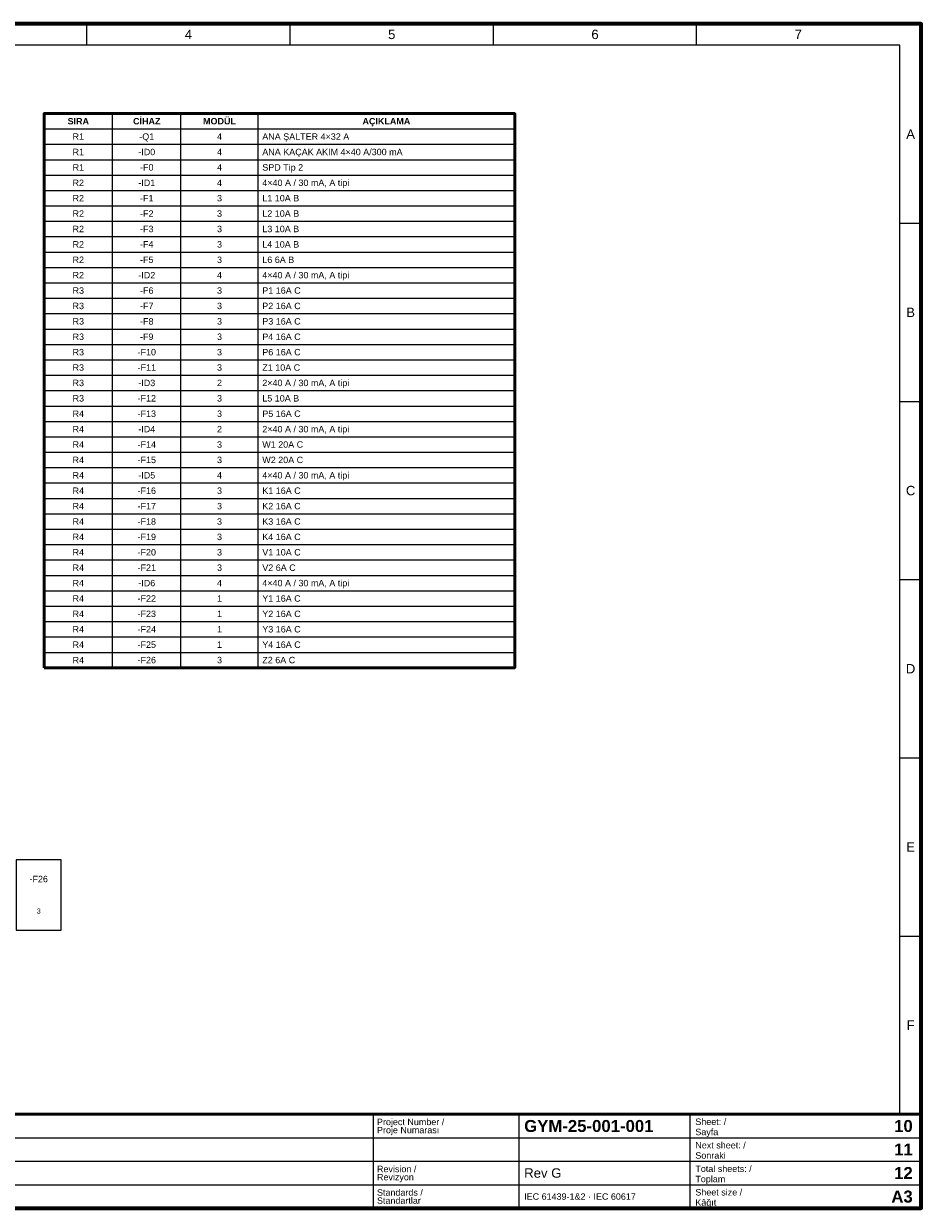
# Paper-space layout '10 Panel Overview - Pano Önden Görünüş' of a CAD drawing. Header units: millimetres. Extents: x 20 to 410, y 10 to 287.
# Tile 2 of 2: x 200 to 410, y 10 to 287. Entities that reach past the tile are written whole.
import ezdxf
from ezdxf.enums import TextEntityAlignment as Align

# ---------------------------------------------------------------- set-up
doc = ezdxf.new("R2010")
doc.units = ezdxf.units.MM
for name, color, linetype, lineweight in [('E-SEMA-ANTET', 7, 'Continuous', 50), ('E-SEMA-SEMBOL', 7, 'Continuous', 35), ('E-SEMA-YAZI', 7, 'Continuous', 18), ('E-SEMA-ZON', 8, 'Continuous', 18)]:
    doc.layers.add(name, color=color, linetype=linetype, lineweight=lineweight)
doc.styles.add('GYM', font='arial.ttf')
doc.styles.add('GYM-B', font='arialbd.ttf')

psp = doc.layouts.new('10 Panel Overview - Pano Önden Görünüş')

# ---------------------------------------------------------------- linework, layer by layer
at = {"layer": 'E-SEMA-ANTET', "lineweight": 13}
for p, q in [((221, 136.4), (221, 266)), ((237, 136.4), (237, 266)), ((255, 136.4), (255, 266)), ((205, 262.4), (315, 262.4)), ((205, 258.8), (315, 258.8)), ((205, 255.2), (315, 255.2)), ((205, 251.6), (315, 251.6)), ((205, 248), (315, 248)), ((205, 244.4), (315, 244.4)), ((205, 240.8), (315, 240.8)), ((205, 237.2), (315, 237.2)), ((205, 233.6), (315, 233.6)), ((205, 230), (315, 230)), ((205, 226.4), (315, 226.4)), ((205, 222.8), (315, 222.8)), ((205, 219.2), (315, 219.2)), ((205, 215.6), (315, 215.6)), ((205, 212), (315, 212)), ((205, 208.4), (315, 208.4)), ((205, 204.8), (315, 204.8)), ((205, 201.2), (315, 201.2)), ((205, 197.6), (315, 197.6)), ((205, 194), (315, 194)), ((205, 190.4), (315, 190.4)), ((205, 186.8), (315, 186.8)), ((205, 183.2), (315, 183.2)), ((205, 179.6), (315, 179.6)), ((205, 176), (315, 176)), ((205, 172.4), (315, 172.4)), ((205, 168.8), (315, 168.8)), ((205, 165.2), (315, 165.2)), ((205, 161.6), (315, 161.6)), ((205, 158), (315, 158)), ((205, 154.4), (315, 154.4)), ((205, 150.8), (315, 150.8)), ((205, 147.2), (315, 147.2)), ((205, 143.6), (315, 143.6)), ((205, 140), (315, 140))]:
    psp.add_line(p, q, dxfattribs=at)
at = {"layer": 'E-SEMA-ANTET', "lineweight": 18}
for p, q in [((282, 10), (282, 32)), ((316, 10), (316, 32)), ((356, 10), (356, 32)), ((20, 26.5), (410, 26.5)), ((20, 21), (410, 21)), ((20, 15.5), (410, 15.5))]:
    psp.add_line(p, q, dxfattribs=at)
at = {"layer": 'E-SEMA-ANTET', "lineweight": 70}
psp.add_lwpolyline([(20, 10), (410, 10), (410, 287), (20, 287)], close=True, dxfattribs=at)
at = {"layer": 'E-SEMA-ANTET', "lineweight": 50}
for points in [[(205, 136.4), (315, 136.4), (315, 266), (205, 266)], [(20, 10), (410, 10), (410, 32), (20, 32)]]:
    psp.add_lwpolyline(points, close=True, dxfattribs=at)
at = {"layer": 'E-SEMA-SEMBOL', "lineweight": 25}
psp.add_lwpolyline([(198.5, 75), (209, 75), (209, 91.5), (198.5, 91.5)], close=True, dxfattribs=at)
at = {"layer": 'E-SEMA-ZON', "lineweight": 18}
for p, q in [((215, 282), (215, 287)), ((262.5, 282), (262.5, 287)), ((310, 282), (310, 287)), ((357.5, 282), (357.5, 287)), ((405, 240.33), (410, 240.33)), ((405, 198.67), (410, 198.67)), ((405, 157), (410, 157)), ((405, 115.33), (410, 115.33)), ((405, 73.67), (410, 73.67)), ((215, 32), (215, 32)), ((262.5, 32), (262.5, 32)), ((310, 32), (310, 32)), ((357.5, 32), (357.5, 32))]:
    psp.add_line(p, q, dxfattribs=at)
psp.add_lwpolyline([(25, 32), (405, 32), (405, 282), (25, 282)], close=True, dxfattribs=at)

# ---------------------------------------------------------------- texts
at = {"layer": 'E-SEMA-ANTET', "style": 'GYM-B'}
for s, p in [('SIRA', (213, 264.2)), ('CİHAZ', (229, 264.2)), ('MODÜL', (246, 264.2)), ('AÇIKLAMA', (285, 264.2))]:
    psp.add_text(s, height=1.5, dxfattribs=at).set_placement(p, align=Align.MIDDLE_CENTER)
at = {"layer": 'E-SEMA-ANTET'}
for s, height, style, p in [('Project Number /', 1.5, 'GYM', (282.8, 30.2)), ('GYM-25-001-001', 2.8, 'GYM-B', (317.2, 29.25)), ('Sheet: /', 1.5, 'GYM', (357.2, 30.25)), ('Proje Numarası', 1.5, 'GYM', (282.8, 28.3)), ('Sayfa', 1.5, 'GYM', (357.2, 27.85)), ('Next sheet: /', 1.5, 'GYM', (357.2, 24.75)), ('Sonraki', 1.5, 'GYM', (357.2, 22.35)), ('Revision /', 1.5, 'GYM', (282.8, 19.2)), ('Total sheets: /', 1.5, 'GYM', (357.2, 19.25)), ('Revizyon', 1.5, 'GYM', (282.8, 17.3)), ('Rev G', 2.2, 'GYM', (317.2, 18.25)), ('Toplam', 1.5, 'GYM', (357.2, 16.85)), ('Standards /', 1.5, 'GYM', (282.8, 13.7)), ('Sheet size /', 1.5, 'GYM', (357.2, 13.75)), ('Standartlar', 1.5, 'GYM', (282.8, 11.8)), ('IEC 61439-1&2 · IEC 60617', 1.5, 'GYM', (317.2, 12.75)), ('Kâğıt', 1.5, 'GYM', (357.2, 11.35))]:
    psp.add_text(s, height=height, dxfattribs=dict(at, style=style)).set_placement(p, align=Align.MIDDLE_LEFT)
at = {"layer": 'E-SEMA-ANTET', "style": 'GYM-B'}
for s, p in [('10', (408, 29.25)), ('11', (408, 23.75)), ('12', (408, 18.25)), ('A3', (408, 12.75))]:
    psp.add_text(s, height=2.8, dxfattribs=at).set_placement(p, align=Align.MIDDLE_RIGHT)
at = {"layer": 'E-SEMA-YAZI', "style": 'GYM'}
for s, height, p in [('R1', 1.5, (213, 260.6)), ('-Q1', 1.5, (229, 260.6)), ('4', 1.5, (246, 260.6)), ('R1', 1.5, (213, 257)), ('-ID0', 1.5, (229, 257)), ('4', 1.5, (246, 257)), ('R1', 1.5, (213, 253.4)), ('-F0', 1.5, (229, 253.4)), ('4', 1.5, (246, 253.4)), ('R2', 1.5, (213, 249.8)), ('-ID1', 1.5, (229, 249.8)), ('4', 1.5, (246, 249.8)), ('R2', 1.5, (213, 246.2)), ('-F1', 1.5, (229, 246.2)), ('3', 1.5, (246, 246.2)), ('R2', 1.5, (213, 242.6)), ('-F2', 1.5, (229, 242.6)), ('3', 1.5, (246, 242.6)), ('R2', 1.5, (213, 239)), ('-F3', 1.5, (229, 239)), ('3', 1.5, (246, 239)), ('R2', 1.5, (213, 235.4)), ('-F4', 1.5, (229, 235.4)), ('3', 1.5, (246, 235.4)), ('R2', 1.5, (213, 231.8)), ('-F5', 1.5, (229, 231.8)), ('3', 1.5, (246, 231.8)), ('R2', 1.5, (213, 228.2)), ('-ID2', 1.5, (229, 228.2)), ('4', 1.5, (246, 228.2)), ('R3', 1.5, (213, 224.6)), ('-F6', 1.5, (229, 224.6)), ('3', 1.5, (246, 224.6)), ('R3', 1.5, (213, 221)), ('-F7', 1.5, (229, 221)), ('3', 1.5, (246, 221)), ('R3', 1.5, (213, 217.4)), ('-F8', 1.5, (229, 217.4)), ('3', 1.5, (246, 217.4)), ('R3', 1.5, (213, 213.8)), ('-F9', 1.5, (229, 213.8)), ('3', 1.5, (246, 213.8)), ('R3', 1.5, (213, 210.2)), ('-F10', 1.5, (229, 210.2)), ('3', 1.5, (246, 210.2)), ('R3', 1.5, (213, 206.6)), ('-F11', 1.5, (229, 206.6)), ('3', 1.5, (246, 206.6)), ('R3', 1.5, (213, 203)), ('-ID3', 1.5, (229, 203)), ('2', 1.5, (246, 203)), ('R3', 1.5, (213, 199.4)), ('-F12', 1.5, (229, 199.4)), ('3', 1.5, (246, 199.4)), ('R4', 1.5, (213, 195.8)), ('-F13', 1.5, (229, 195.8)), ('3', 1.5, (246, 195.8)), ('R4', 1.5, (213, 192.2)), ('-ID4', 1.5, (229, 192.2)), ('2', 1.5, (246, 192.2)), ('R4', 1.5, (213, 188.6)), ('-F14', 1.5, (229, 188.6)), ('3', 1.5, (246, 188.6)), ('R4', 1.5, (213, 185)), ('-F15', 1.5, (229, 185)), ('3', 1.5, (246, 185)), ('R4', 1.5, (213, 181.4)), ('-ID5', 1.5, (229, 181.4)), ('4', 1.5, (246, 181.4)), ('R4', 1.5, (213, 177.8)), ('-F16', 1.5, (229, 177.8)), ('3', 1.5, (246, 177.8)), ('R4', 1.5, (213, 174.2)), ('-F17', 1.5, (229, 174.2)), ('3', 1.5, (246, 174.2)), ('R4', 1.5, (213, 170.6)), ('-F18', 1.5, (229, 170.6)), ('3', 1.5, (246, 170.6)), ('R4', 1.5, (213, 167)), ('-F19', 1.5, (229, 167)), ('3', 1.5, (246, 167)), ('R4', 1.5, (213, 163.4)), ('-F20', 1.5, (229, 163.4)), ('3', 1.5, (246, 163.4)), ('R4', 1.5, (213, 159.8)), ('-F21', 1.5, (229, 159.8)), ('3', 1.5, (246, 159.8)), ('R4', 1.5, (213, 156.2)), ('-ID6', 1.5, (229, 156.2)), ('4', 1.5, (246, 156.2)), ('R4', 1.5, (213, 152.6)), ('-F22', 1.5, (229, 152.6)), ('1', 1.5, (246, 152.6)), ('R4', 1.5, (213, 149)), ('-F23', 1.5, (229, 149)), ('1', 1.5, (246, 149)), ('R4', 1.5, (213, 145.4)), ('-F24', 1.5, (229, 145.4)), ('1', 1.5, (246, 145.4)), ('R4', 1.5, (213, 141.8)), ('-F25', 1.5, (229, 141.8)), ('1', 1.5, (246, 141.8)), ('R4', 1.5, (213, 138.2)), ('-F26', 1.5, (229, 138.2)), ('3', 1.5, (246, 138.2)), ('-F26', 1.5, (203.75, 87)), ('3', 1.2, (203.75, 79.5))]:
    psp.add_text(s, height=height, dxfattribs=at).set_placement(p, align=Align.MIDDLE_CENTER)
for s, p in [('ANA ŞALTER 4×32 A', (256, 260.6)), ('ANA KAÇAK AKIM 4×40 A/300 mA', (256, 257)), ('SPD Tip 2', (256, 253.4)), ('4×40 A / 30 mA, A tipi', (256, 249.8)), ('L1 10A B', (256, 246.2)), ('L2 10A B', (256, 242.6)), ('L3 10A B', (256, 239)), ('L4 10A B', (256, 235.4)), ('L6 6A B', (256, 231.8)), ('4×40 A / 30 mA, A tipi', (256, 228.2)), ('P1 16A C', (256, 224.6)), ('P2 16A C', (256, 221)), ('P3 16A C', (256, 217.4)), ('P4 16A C', (256, 213.8)), ('P6 16A C', (256, 210.2)), ('Z1 10A C', (256, 206.6)), ('2×40 A / 30 mA, A tipi', (256, 203)), ('L5 10A B', (256, 199.4)), ('P5 16A C', (256, 195.8)), ('2×40 A / 30 mA, A tipi', (256, 192.2)), ('W1 20A C', (256, 188.6)), ('W2 20A C', (256, 185)), ('4×40 A / 30 mA, A tipi', (256, 181.4)), ('K1 16A C', (256, 177.8)), ('K2 16A C', (256, 174.2)), ('K3 16A C', (256, 170.6)), ('K4 16A C', (256, 167)), ('V1 10A C', (256, 163.4)), ('V2 6A C', (256, 159.8)), ('4×40 A / 30 mA, A tipi', (256, 156.2)), ('Y1 16A C', (256, 152.6)), ('Y2 16A C', (256, 149)), ('Y3 16A C', (256, 145.4)), ('Y4 16A C', (256, 141.8)), ('Z2 6A C', (256, 138.2))]:
    psp.add_text(s, height=1.5, dxfattribs=at).set_placement(p, align=Align.MIDDLE_LEFT)
at = {"layer": 'E-SEMA-ZON', "style": 'GYM'}
for s, p in [('4', (238.75, 284.5)), ('5', (286.25, 284.5)), ('6', (333.75, 284.5)), ('7', (381.25, 284.5)), ('A', (407.5, 261.17)), ('B', (407.5, 219.5)), ('C', (407.5, 177.83)), ('D', (407.5, 136.17)), ('E', (407.5, 94.5)), ('F', (407.5, 52.83))]:
    psp.add_text(s, height=2.2, dxfattribs=at).set_placement(p, align=Align.MIDDLE_CENTER)

doc.saveas('drawing.dxf')
